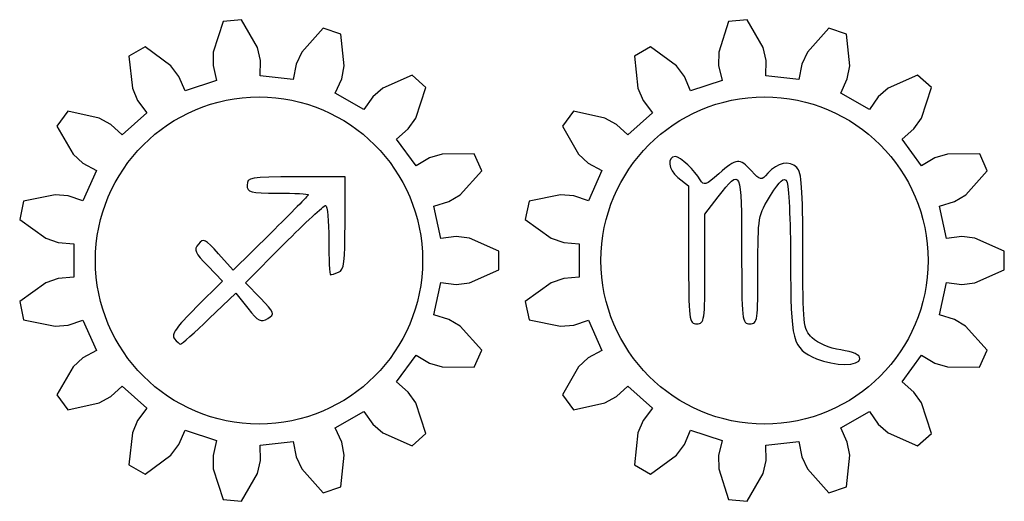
# Model space of a CAD drawing. Header units: millimetres. Extents: x -108 to 163, y -154 to 166.
# Tile 8 of 138: x -55 to -22, y 24 to 40. Entities that reach past the tile are written whole.
import ezdxf

# ---------------------------------------------------------------- set-up
doc = ezdxf.new("R2010")
doc.units = ezdxf.units.MM
doc.header["$MEASUREMENT"] = 0
doc.layers.add('Layer 1', color=7, linetype='Continuous')

msp = doc.modelspace()

# ---------------------------------------------------------------- linework, layer by layer
at = {"layer": 'Layer 1', "color": 12, "lineweight": 25}
for points, knots in [([(-40.9479, 32.9458), (-40.9479, 32.9458), (-40.4286, 33.0082), (-40.4286, 33.0082), (-40.4286, 33.0082), (-39.9878, 32.9537), (-39.9878, 32.9537), (-39.9878, 32.9537), (-38.9997, 32.5184), (-38.9997, 32.5184), (-38.9997, 32.5184), (-38.9998, 31.8917), (-38.9998, 31.8917), (-38.9998, 31.8917), (-39.9879, 31.4564), (-39.9879, 31.4564), (-39.9879, 31.4564), (-40.4286, 31.4019), (-40.4286, 31.4019), (-40.4286, 31.4019), (-40.9479, 31.4643), (-40.9479, 31.4643), (-40.9479, 31.4643), (-41.1794, 30.3752), (-41.1794, 30.3752), (-41.1794, 30.3752), (-40.6797, 30.221), (-40.6797, 30.221), (-40.6797, 30.221), (-40.2992, 29.9919), (-40.2992, 29.9919), (-40.2992, 29.9919), (-39.5735, 29.1923), (-39.5735, 29.1923), (-39.5735, 29.1923), (-39.8284, 28.6198), (-39.8284, 28.6198), (-39.8284, 28.6198), (-40.9082, 28.6241), (-40.9082, 28.6241), (-40.9082, 28.6241), (-41.333, 28.7535), (-41.333, 28.7535), (-41.333, 28.7535), (-41.782, 29.0218), (-41.782, 29.0218), (-41.782, 29.0218), (-42.4365, 28.121), (-42.4365, 28.121), (-42.4365, 28.121), (-42.0426, 27.7768), (-42.0426, 27.7768), (-42.0426, 27.7768), (-41.7882, 27.4128), (-41.7882, 27.4128), (-41.7882, 27.4128), (-41.4505, 26.3872), (-41.4505, 26.3872), (-41.4505, 26.3872), (-41.9162, 25.968), (-41.9162, 25.968), (-41.9162, 25.968), (-42.9009, 26.4109), (-42.9009, 26.4109), (-42.9009, 26.4109), (-43.2364, 26.702), (-43.2364, 26.702), (-43.2364, 26.702), (-43.5374, 27.1296), (-43.5374, 27.1296), (-43.5374, 27.1296), (-44.5017, 26.5729), (-44.5017, 26.5729), (-44.5017, 26.5729), (-44.2819, 26.0984), (-44.2819, 26.0984), (-44.2819, 26.0984), (-44.1976, 25.6624), (-44.1976, 25.6624), (-44.1976, 25.6624), (-44.3062, 24.5881), (-44.3062, 24.5881), (-44.3062, 24.5881), (-44.9022, 24.3945), (-44.9022, 24.3945), (-44.9022, 24.3945), (-45.6215, 25.1997), (-45.6215, 25.1997), (-45.6215, 25.1997), (-45.8096, 25.6021), (-45.8096, 25.6021), (-45.8096, 25.6021), (-45.9107, 26.1152), (-45.9107, 26.1152), (-45.9107, 26.1152), (-47.0181, 25.9988), (-47.0181, 25.9988), (-47.0181, 25.9988), (-47.0103, 25.4759), (-47.0103, 25.4759), (-47.0103, 25.4759), (-47.1106, 25.0432), (-47.1106, 25.0432), (-47.1106, 25.0432), (-47.6468, 24.106), (-47.6468, 24.106), (-47.6468, 24.106), (-48.27, 24.1715), (-48.27, 24.1715), (-48.27, 24.1715), (-48.5997, 25.1997), (-48.5997, 25.1997), (-48.5997, 25.1997), (-48.6078, 25.6438), (-48.6078, 25.6438), (-48.6078, 25.6438), (-48.4915, 26.1536), (-48.4915, 26.1536), (-48.4915, 26.1536), (-49.5504, 26.4977), (-49.5504, 26.4977), (-49.5504, 26.4977), (-49.756, 26.0168), (-49.756, 26.0168), (-49.756, 26.0168), (-50.0236, 25.6624), (-50.0236, 25.6624), (-50.0236, 25.6624), (-50.8947, 25.0243), (-50.8947, 25.0243), (-50.8947, 25.0243), (-51.4374, 25.3376), (-51.4374, 25.3376), (-51.4374, 25.3376), (-51.3203, 26.4109), (-51.3203, 26.4109), (-51.3203, 26.4109), (-51.1471, 26.8199), (-51.1471, 26.8199), (-51.1471, 26.8199), (-50.8334, 27.2384), (-50.8334, 27.2384), (-50.8334, 27.2384), (-51.6609, 27.9835), (-51.6609, 27.9835), (-51.6609, 27.9835), (-52.0443, 27.6277), (-52.0443, 27.6277), (-52.0443, 27.6277), (-52.433, 27.4128), (-52.433, 27.4128), (-52.433, 27.4128), (-53.4883, 27.1841), (-53.4883, 27.1841), (-53.4883, 27.1841), (-53.8566, 27.6911), (-53.8566, 27.6911), (-53.8566, 27.6911), (-53.3131, 28.6241), (-53.3131, 28.6241), (-53.3131, 28.6241), (-52.9885, 28.9273), (-52.9885, 28.9273), (-52.9885, 28.9273), (-52.5317, 29.182), (-52.5317, 29.182), (-52.5317, 29.182), (-52.9846, 30.1992), (-52.9846, 30.1992), (-52.9846, 30.1992), (-53.4796, 30.0302), (-53.4796, 30.0302), (-53.4796, 30.0302), (-53.922, 29.9919), (-53.922, 29.9919), (-53.922, 29.9919), (-54.9791, 30.2122), (-54.9791, 30.2122), (-54.9791, 30.2122), (-55.1094, 30.8252), (-55.1094, 30.8252), (-55.1094, 30.8252), (-54.2333, 31.4564), (-54.2333, 31.4564), (-54.2333, 31.4564), (-53.8135, 31.6014), (-53.8135, 31.6014), (-53.8135, 31.6014), (-53.2926, 31.6483), (-53.2926, 31.6483), (-53.2926, 31.6483), (-53.2926, 32.7618), (-53.2926, 32.7618), (-53.2926, 32.7618), (-53.8135, 32.8087), (-53.8135, 32.8087), (-53.8135, 32.8087), (-54.2333, 32.9537), (-54.2333, 32.9537), (-54.2333, 32.9537), (-55.1093, 33.5849), (-55.1093, 33.5849), (-55.1093, 33.5849), (-54.979, 34.1979), (-54.979, 34.1979), (-54.979, 34.1979), (-53.922, 34.4183), (-53.922, 34.4183), (-53.922, 34.4183), (-53.4795, 34.38), (-53.4795, 34.38), (-53.4795, 34.38), (-52.9846, 34.211), (-52.9846, 34.211), (-52.9846, 34.211), (-52.5317, 35.2282), (-52.5317, 35.2282), (-52.5317, 35.2282), (-52.9885, 35.4829), (-52.9885, 35.4829), (-52.9885, 35.4829), (-53.3131, 35.7861), (-53.3131, 35.7861), (-53.3131, 35.7861), (-53.8566, 36.7191), (-53.8566, 36.7191), (-53.8566, 36.7191), (-53.4883, 37.2261), (-53.4883, 37.2261), (-53.4883, 37.2261), (-52.433, 36.9975), (-52.433, 36.9975), (-52.433, 36.9975), (-52.0443, 36.7825), (-52.0443, 36.7825), (-52.0443, 36.7825), (-51.6609, 36.4268), (-51.6609, 36.4268), (-51.6609, 36.4268), (-50.8334, 37.1719), (-50.8334, 37.1719), (-50.8334, 37.1719), (-51.1471, 37.5904), (-51.1471, 37.5904), (-51.1471, 37.5904), (-51.3203, 37.9994), (-51.3203, 37.9994), (-51.3203, 37.9994), (-51.4374, 39.0728), (-51.4374, 39.0728), (-51.4374, 39.0728), (-50.8947, 39.3861), (-50.8947, 39.3861), (-50.8947, 39.3861), (-50.0237, 38.748), (-50.0237, 38.748), (-50.0237, 38.748), (-49.7561, 38.3935), (-49.7561, 38.3935), (-49.7561, 38.3935), (-49.5505, 37.9126), (-49.5505, 37.9126), (-49.5505, 37.9126), (-48.4915, 38.2567), (-48.4915, 38.2567), (-48.4915, 38.2567), (-48.6079, 38.7666), (-48.6079, 38.7666), (-48.6079, 38.7666), (-48.5997, 39.2107), (-48.5997, 39.2107), (-48.5997, 39.2107), (-48.2701, 40.2389), (-48.2701, 40.2389), (-48.2701, 40.2389), (-47.6469, 40.3044), (-47.6469, 40.3044), (-47.6469, 40.3044), (-47.1107, 39.3672), (-47.1107, 39.3672), (-47.1107, 39.3672), (-47.0104, 38.9345), (-47.0104, 38.9345), (-47.0104, 38.9345), (-47.0182, 38.4115), (-47.0182, 38.4115), (-47.0182, 38.4115), (-45.9108, 38.2951), (-45.9108, 38.2951), (-45.9108, 38.2951), (-45.8097, 38.8083), (-45.8097, 38.8083), (-45.8097, 38.8083), (-45.6216, 39.2107), (-45.6216, 39.2107), (-45.6216, 39.2107), (-44.9023, 40.0159), (-44.9023, 40.0159), (-44.9023, 40.0159), (-44.3063, 39.8223), (-44.3063, 39.8223), (-44.3063, 39.8223), (-44.1976, 38.748), (-44.1976, 38.748), (-44.1976, 38.748), (-44.282, 38.3119), (-44.282, 38.3119), (-44.282, 38.3119), (-44.5018, 37.8373), (-44.5018, 37.8373), (-44.5018, 37.8373), (-43.5375, 37.2806), (-43.5375, 37.2806), (-43.5375, 37.2806), (-43.2364, 37.7083), (-43.2364, 37.7083), (-43.2364, 37.7083), (-42.9009, 37.9994), (-42.9009, 37.9994), (-42.9009, 37.9994), (-41.9162, 38.4424), (-41.9162, 38.4424), (-41.9162, 38.4424), (-41.4505, 38.0231), (-41.4505, 38.0231), (-41.4505, 38.0231), (-41.7882, 36.9975), (-41.7882, 36.9975), (-41.7882, 36.9975), (-42.0426, 36.6334), (-42.0426, 36.6334), (-42.0426, 36.6334), (-42.4364, 36.2893), (-42.4364, 36.2893), (-42.4364, 36.2893), (-41.7819, 35.3885), (-41.7819, 35.3885), (-41.7819, 35.3885), (-41.3329, 35.6567), (-41.3329, 35.6567), (-41.3329, 35.6567), (-40.908, 35.7862), (-40.908, 35.7862), (-40.908, 35.7862), (-39.8283, 35.7904), (-39.8283, 35.7904), (-39.8283, 35.7904), (-39.5734, 35.2179), (-39.5734, 35.2179), (-39.5734, 35.2179), (-40.299, 34.4183), (-40.299, 34.4183), (-40.299, 34.4183), (-40.6795, 34.1892), (-40.6795, 34.1892), (-40.6795, 34.1892), (-41.1793, 34.035), (-41.1793, 34.035), (-41.1793, 34.035), (-40.9479, 32.9458), (-40.9479, 32.9458)], [0, 0, 0, 0, 0.0083333, 0.0083333, 0.0083333, 0.0166667, 0.0166667, 0.0166667, 0.025, 0.025, 0.025, 0.0333333, 0.0333333, 0.0333333, 0.0416667, 0.0416667, 0.0416667, 0.05, 0.05, 0.05, 0.0583333, 0.0583333, 0.0583333, 0.0666667, 0.0666667, 0.0666667, 0.075, 0.075, 0.075, 0.0833333, 0.0833333, 0.0833333, 0.0916667, 0.0916667, 0.0916667, 0.1, 0.1, 0.1, 0.1083333, 0.1083333, 0.1083333, 0.1166667, 0.1166667, 0.1166667, 0.125, 0.125, 0.125, 0.1333333, 0.1333333, 0.1333333, 0.1416667, 0.1416667, 0.1416667, 0.15, 0.15, 0.15, 0.1583333, 0.1583333, 0.1583333, 0.1666667, 0.1666667, 0.1666667, 0.175, 0.175, 0.175, 0.1833333, 0.1833333, 0.1833333, 0.1916667, 0.1916667, 0.1916667, 0.2, 0.2, 0.2, 0.2083333, 0.2083333, 0.2083333, 0.2166667, 0.2166667, 0.2166667, 0.225, 0.225, 0.225, 0.2333333, 0.2333333, 0.2333333, 0.2416667, 0.2416667, 0.2416667, 0.25, 0.25, 0.25, 0.2583333, 0.2583333, 0.2583333, 0.2666667, 0.2666667, 0.2666667, 0.275, 0.275, 0.275, 0.2833333, 0.2833333, 0.2833333, 0.2916667, 0.2916667, 0.2916667, 0.3, 0.3, 0.3, 0.3083333, 0.3083333, 0.3083333, 0.3166667, 0.3166667, 0.3166667, 0.325, 0.325, 0.325, 0.3333333, 0.3333333, 0.3333333, 0.3416667, 0.3416667, 0.3416667, 0.35, 0.35, 0.35, 0.3583333, 0.3583333, 0.3583333, 0.3666667, 0.3666667, 0.3666667, 0.375, 0.375, 0.375, 0.3833333, 0.3833333, 0.3833333, 0.3916667, 0.3916667, 0.3916667, 0.4, 0.4, 0.4, 0.4083333, 0.4083333, 0.4083333, 0.4166667, 0.4166667, 0.4166667, 0.425, 0.425, 0.425, 0.4333333, 0.4333333, 0.4333333, 0.4416667, 0.4416667, 0.4416667, 0.45, 0.45, 0.45, 0.4583333, 0.4583333, 0.4583333, 0.4666667, 0.4666667, 0.4666667, 0.475, 0.475, 0.475, 0.4833333, 0.4833333, 0.4833333, 0.4916667, 0.4916667, 0.4916667, 0.5, 0.5, 0.5, 0.5083333, 0.5083333, 0.5083333, 0.5166667, 0.5166667, 0.5166667, 0.525, 0.525, 0.525, 0.5333333, 0.5333333, 0.5333333, 0.5416667, 0.5416667, 0.5416667, 0.55, 0.55, 0.55, 0.5583333, 0.5583333, 0.5583333, 0.5666667, 0.5666667, 0.5666667, 0.575, 0.575, 0.575, 0.5833333, 0.5833333, 0.5833333, 0.5916667, 0.5916667, 0.5916667, 0.6, 0.6, 0.6, 0.6083333, 0.6083333, 0.6083333, 0.6166667, 0.6166667, 0.6166667, 0.625, 0.625, 0.625, 0.6333333, 0.6333333, 0.6333333, 0.6416667, 0.6416667, 0.6416667, 0.65, 0.65, 0.65, 0.6583333, 0.6583333, 0.6583333, 0.6666667, 0.6666667, 0.6666667, 0.675, 0.675, 0.675, 0.6833333, 0.6833333, 0.6833333, 0.6916667, 0.6916667, 0.6916667, 0.7, 0.7, 0.7, 0.7083333, 0.7083333, 0.7083333, 0.7166667, 0.7166667, 0.7166667, 0.725, 0.725, 0.725, 0.7333333, 0.7333333, 0.7333333, 0.7416667, 0.7416667, 0.7416667, 0.75, 0.75, 0.75, 0.7583333, 0.7583333, 0.7583333, 0.7666667, 0.7666667, 0.7666667, 0.775, 0.775, 0.775, 0.7833333, 0.7833333, 0.7833333, 0.7916667, 0.7916667, 0.7916667, 0.8, 0.8, 0.8, 0.8083333, 0.8083333, 0.8083333, 0.8166667, 0.8166667, 0.8166667, 0.825, 0.825, 0.825, 0.8333333, 0.8333333, 0.8333333, 0.8416667, 0.8416667, 0.8416667, 0.85, 0.85, 0.85, 0.8583333, 0.8583333, 0.8583333, 0.8666667, 0.8666667, 0.8666667, 0.875, 0.875, 0.875, 0.8833333, 0.8833333, 0.8833333, 0.8916667, 0.8916667, 0.8916667, 0.9, 0.9, 0.9, 0.9083333, 0.9083333, 0.9083333, 0.9166667, 0.9166667, 0.9166667, 0.925, 0.925, 0.925, 0.9333333, 0.9333333, 0.9333333, 0.9416667, 0.9416667, 0.9416667, 0.95, 0.95, 0.95, 0.9583333, 0.9583333, 0.9583333, 0.9666667, 0.9666667, 0.9666667, 0.975, 0.975, 0.975, 0.9833333, 0.9833333, 0.9833333, 0.9916667, 0.9916667, 0.9916667, 1, 1, 1, 1]), ([(-23.9479, 32.9458), (-23.9479, 32.9458), (-23.4286, 33.0082), (-23.4286, 33.0082), (-23.4286, 33.0082), (-22.9878, 32.9537), (-22.9878, 32.9537), (-22.9878, 32.9537), (-21.9997, 32.5184), (-21.9997, 32.5184), (-21.9997, 32.5184), (-21.9998, 31.8917), (-21.9998, 31.8917), (-21.9998, 31.8917), (-22.9879, 31.4564), (-22.9879, 31.4564), (-22.9879, 31.4564), (-23.4286, 31.4019), (-23.4286, 31.4019), (-23.4286, 31.4019), (-23.9479, 31.4643), (-23.9479, 31.4643), (-23.9479, 31.4643), (-24.1794, 30.3752), (-24.1794, 30.3752), (-24.1794, 30.3752), (-23.6797, 30.221), (-23.6797, 30.221), (-23.6797, 30.221), (-23.2992, 29.9919), (-23.2992, 29.9919), (-23.2992, 29.9919), (-22.5735, 29.1923), (-22.5735, 29.1923), (-22.5735, 29.1923), (-22.8284, 28.6198), (-22.8284, 28.6198), (-22.8284, 28.6198), (-23.9082, 28.6241), (-23.9082, 28.6241), (-23.9082, 28.6241), (-24.333, 28.7535), (-24.333, 28.7535), (-24.333, 28.7535), (-24.782, 29.0218), (-24.782, 29.0218), (-24.782, 29.0218), (-25.4365, 28.121), (-25.4365, 28.121), (-25.4365, 28.121), (-25.0426, 27.7768), (-25.0426, 27.7768), (-25.0426, 27.7768), (-24.7882, 27.4128), (-24.7882, 27.4128), (-24.7882, 27.4128), (-24.4505, 26.3872), (-24.4505, 26.3872), (-24.4505, 26.3872), (-24.9162, 25.968), (-24.9162, 25.968), (-24.9162, 25.968), (-25.9009, 26.4109), (-25.9009, 26.4109), (-25.9009, 26.4109), (-26.2364, 26.702), (-26.2364, 26.702), (-26.2364, 26.702), (-26.5374, 27.1296), (-26.5374, 27.1296), (-26.5374, 27.1296), (-27.5017, 26.5729), (-27.5017, 26.5729), (-27.5017, 26.5729), (-27.2819, 26.0984), (-27.2819, 26.0984), (-27.2819, 26.0984), (-27.1976, 25.6624), (-27.1976, 25.6624), (-27.1976, 25.6624), (-27.3062, 24.5881), (-27.3062, 24.5881), (-27.3062, 24.5881), (-27.9022, 24.3945), (-27.9022, 24.3945), (-27.9022, 24.3945), (-28.6215, 25.1997), (-28.6215, 25.1997), (-28.6215, 25.1997), (-28.8096, 25.6021), (-28.8096, 25.6021), (-28.8096, 25.6021), (-28.9107, 26.1152), (-28.9107, 26.1152), (-28.9107, 26.1152), (-30.0181, 25.9988), (-30.0181, 25.9988), (-30.0181, 25.9988), (-30.0103, 25.4759), (-30.0103, 25.4759), (-30.0103, 25.4759), (-30.1106, 25.0432), (-30.1106, 25.0432), (-30.1106, 25.0432), (-30.6468, 24.106), (-30.6468, 24.106), (-30.6468, 24.106), (-31.27, 24.1715), (-31.27, 24.1715), (-31.27, 24.1715), (-31.5997, 25.1997), (-31.5997, 25.1997), (-31.5997, 25.1997), (-31.6078, 25.6438), (-31.6078, 25.6438), (-31.6078, 25.6438), (-31.4915, 26.1536), (-31.4915, 26.1536), (-31.4915, 26.1536), (-32.5504, 26.4977), (-32.5504, 26.4977), (-32.5504, 26.4977), (-32.756, 26.0168), (-32.756, 26.0168), (-32.756, 26.0168), (-33.0236, 25.6624), (-33.0236, 25.6624), (-33.0236, 25.6624), (-33.8947, 25.0243), (-33.8947, 25.0243), (-33.8947, 25.0243), (-34.4374, 25.3376), (-34.4374, 25.3376), (-34.4374, 25.3376), (-34.3203, 26.4109), (-34.3203, 26.4109), (-34.3203, 26.4109), (-34.1471, 26.8199), (-34.1471, 26.8199), (-34.1471, 26.8199), (-33.8334, 27.2384), (-33.8334, 27.2384), (-33.8334, 27.2384), (-34.6609, 27.9835), (-34.6609, 27.9835), (-34.6609, 27.9835), (-35.0443, 27.6277), (-35.0443, 27.6277), (-35.0443, 27.6277), (-35.433, 27.4128), (-35.433, 27.4128), (-35.433, 27.4128), (-36.4883, 27.1841), (-36.4883, 27.1841), (-36.4883, 27.1841), (-36.8566, 27.6911), (-36.8566, 27.6911), (-36.8566, 27.6911), (-36.3131, 28.6241), (-36.3131, 28.6241), (-36.3131, 28.6241), (-35.9885, 28.9273), (-35.9885, 28.9273), (-35.9885, 28.9273), (-35.5317, 29.182), (-35.5317, 29.182), (-35.5317, 29.182), (-35.9846, 30.1992), (-35.9846, 30.1992), (-35.9846, 30.1992), (-36.4796, 30.0302), (-36.4796, 30.0302), (-36.4796, 30.0302), (-36.922, 29.9919), (-36.922, 29.9919), (-36.922, 29.9919), (-37.9791, 30.2122), (-37.9791, 30.2122), (-37.9791, 30.2122), (-38.1094, 30.8252), (-38.1094, 30.8252), (-38.1094, 30.8252), (-37.2333, 31.4564), (-37.2333, 31.4564), (-37.2333, 31.4564), (-36.8135, 31.6014), (-36.8135, 31.6014), (-36.8135, 31.6014), (-36.2926, 31.6483), (-36.2926, 31.6483), (-36.2926, 31.6483), (-36.2926, 32.7618), (-36.2926, 32.7618), (-36.2926, 32.7618), (-36.8135, 32.8087), (-36.8135, 32.8087), (-36.8135, 32.8087), (-37.2333, 32.9537), (-37.2333, 32.9537), (-37.2333, 32.9537), (-38.1093, 33.5849), (-38.1093, 33.5849), (-38.1093, 33.5849), (-37.979, 34.1979), (-37.979, 34.1979), (-37.979, 34.1979), (-36.922, 34.4183), (-36.922, 34.4183), (-36.922, 34.4183), (-36.4795, 34.38), (-36.4795, 34.38), (-36.4795, 34.38), (-35.9846, 34.211), (-35.9846, 34.211), (-35.9846, 34.211), (-35.5317, 35.2282), (-35.5317, 35.2282), (-35.5317, 35.2282), (-35.9885, 35.4829), (-35.9885, 35.4829), (-35.9885, 35.4829), (-36.3131, 35.7861), (-36.3131, 35.7861), (-36.3131, 35.7861), (-36.8566, 36.7191), (-36.8566, 36.7191), (-36.8566, 36.7191), (-36.4883, 37.2261), (-36.4883, 37.2261), (-36.4883, 37.2261), (-35.433, 36.9975), (-35.433, 36.9975), (-35.433, 36.9975), (-35.0443, 36.7825), (-35.0443, 36.7825), (-35.0443, 36.7825), (-34.6609, 36.4268), (-34.6609, 36.4268), (-34.6609, 36.4268), (-33.8334, 37.1719), (-33.8334, 37.1719), (-33.8334, 37.1719), (-34.1471, 37.5904), (-34.1471, 37.5904), (-34.1471, 37.5904), (-34.3203, 37.9994), (-34.3203, 37.9994), (-34.3203, 37.9994), (-34.4374, 39.0728), (-34.4374, 39.0728), (-34.4374, 39.0728), (-33.8947, 39.3861), (-33.8947, 39.3861), (-33.8947, 39.3861), (-33.0237, 38.748), (-33.0237, 38.748), (-33.0237, 38.748), (-32.7561, 38.3935), (-32.7561, 38.3935), (-32.7561, 38.3935), (-32.5505, 37.9126), (-32.5505, 37.9126), (-32.5505, 37.9126), (-31.4915, 38.2567), (-31.4915, 38.2567), (-31.4915, 38.2567), (-31.6079, 38.7666), (-31.6079, 38.7666), (-31.6079, 38.7666), (-31.5997, 39.2107), (-31.5997, 39.2107), (-31.5997, 39.2107), (-31.2701, 40.2389), (-31.2701, 40.2389), (-31.2701, 40.2389), (-30.6469, 40.3044), (-30.6469, 40.3044), (-30.6469, 40.3044), (-30.1107, 39.3672), (-30.1107, 39.3672), (-30.1107, 39.3672), (-30.0104, 38.9345), (-30.0104, 38.9345), (-30.0104, 38.9345), (-30.0182, 38.4115), (-30.0182, 38.4115), (-30.0182, 38.4115), (-28.9108, 38.2951), (-28.9108, 38.2951), (-28.9108, 38.2951), (-28.8097, 38.8083), (-28.8097, 38.8083), (-28.8097, 38.8083), (-28.6216, 39.2107), (-28.6216, 39.2107), (-28.6216, 39.2107), (-27.9023, 40.0159), (-27.9023, 40.0159), (-27.9023, 40.0159), (-27.3063, 39.8223), (-27.3063, 39.8223), (-27.3063, 39.8223), (-27.1976, 38.748), (-27.1976, 38.748), (-27.1976, 38.748), (-27.282, 38.3119), (-27.282, 38.3119), (-27.282, 38.3119), (-27.5018, 37.8373), (-27.5018, 37.8373), (-27.5018, 37.8373), (-26.5375, 37.2806), (-26.5375, 37.2806), (-26.5375, 37.2806), (-26.2364, 37.7083), (-26.2364, 37.7083), (-26.2364, 37.7083), (-25.9009, 37.9994), (-25.9009, 37.9994), (-25.9009, 37.9994), (-24.9162, 38.4424), (-24.9162, 38.4424), (-24.9162, 38.4424), (-24.4505, 38.0231), (-24.4505, 38.0231), (-24.4505, 38.0231), (-24.7882, 36.9975), (-24.7882, 36.9975), (-24.7882, 36.9975), (-25.0426, 36.6334), (-25.0426, 36.6334), (-25.0426, 36.6334), (-25.4364, 36.2893), (-25.4364, 36.2893), (-25.4364, 36.2893), (-24.7819, 35.3885), (-24.7819, 35.3885), (-24.7819, 35.3885), (-24.3329, 35.6567), (-24.3329, 35.6567), (-24.3329, 35.6567), (-23.908, 35.7862), (-23.908, 35.7862), (-23.908, 35.7862), (-22.8283, 35.7904), (-22.8283, 35.7904), (-22.8283, 35.7904), (-22.5734, 35.2179), (-22.5734, 35.2179), (-22.5734, 35.2179), (-23.299, 34.4183), (-23.299, 34.4183), (-23.299, 34.4183), (-23.6795, 34.1892), (-23.6795, 34.1892), (-23.6795, 34.1892), (-24.1793, 34.035), (-24.1793, 34.035), (-24.1793, 34.035), (-23.9479, 32.9458), (-23.9479, 32.9458)], [0, 0, 0, 0, 0.0083333, 0.0083333, 0.0083333, 0.0166667, 0.0166667, 0.0166667, 0.025, 0.025, 0.025, 0.0333333, 0.0333333, 0.0333333, 0.0416667, 0.0416667, 0.0416667, 0.05, 0.05, 0.05, 0.0583333, 0.0583333, 0.0583333, 0.0666667, 0.0666667, 0.0666667, 0.075, 0.075, 0.075, 0.0833333, 0.0833333, 0.0833333, 0.0916667, 0.0916667, 0.0916667, 0.1, 0.1, 0.1, 0.1083333, 0.1083333, 0.1083333, 0.1166667, 0.1166667, 0.1166667, 0.125, 0.125, 0.125, 0.1333333, 0.1333333, 0.1333333, 0.1416667, 0.1416667, 0.1416667, 0.15, 0.15, 0.15, 0.1583333, 0.1583333, 0.1583333, 0.1666667, 0.1666667, 0.1666667, 0.175, 0.175, 0.175, 0.1833333, 0.1833333, 0.1833333, 0.1916667, 0.1916667, 0.1916667, 0.2, 0.2, 0.2, 0.2083333, 0.2083333, 0.2083333, 0.2166667, 0.2166667, 0.2166667, 0.225, 0.225, 0.225, 0.2333333, 0.2333333, 0.2333333, 0.2416667, 0.2416667, 0.2416667, 0.25, 0.25, 0.25, 0.2583333, 0.2583333, 0.2583333, 0.2666667, 0.2666667, 0.2666667, 0.275, 0.275, 0.275, 0.2833333, 0.2833333, 0.2833333, 0.2916667, 0.2916667, 0.2916667, 0.3, 0.3, 0.3, 0.3083333, 0.3083333, 0.3083333, 0.3166667, 0.3166667, 0.3166667, 0.325, 0.325, 0.325, 0.3333333, 0.3333333, 0.3333333, 0.3416667, 0.3416667, 0.3416667, 0.35, 0.35, 0.35, 0.3583333, 0.3583333, 0.3583333, 0.3666667, 0.3666667, 0.3666667, 0.375, 0.375, 0.375, 0.3833333, 0.3833333, 0.3833333, 0.3916667, 0.3916667, 0.3916667, 0.4, 0.4, 0.4, 0.4083333, 0.4083333, 0.4083333, 0.4166667, 0.4166667, 0.4166667, 0.425, 0.425, 0.425, 0.4333333, 0.4333333, 0.4333333, 0.4416667, 0.4416667, 0.4416667, 0.45, 0.45, 0.45, 0.4583333, 0.4583333, 0.4583333, 0.4666667, 0.4666667, 0.4666667, 0.475, 0.475, 0.475, 0.4833333, 0.4833333, 0.4833333, 0.4916667, 0.4916667, 0.4916667, 0.5, 0.5, 0.5, 0.5083333, 0.5083333, 0.5083333, 0.5166667, 0.5166667, 0.5166667, 0.525, 0.525, 0.525, 0.5333333, 0.5333333, 0.5333333, 0.5416667, 0.5416667, 0.5416667, 0.55, 0.55, 0.55, 0.5583333, 0.5583333, 0.5583333, 0.5666667, 0.5666667, 0.5666667, 0.575, 0.575, 0.575, 0.5833333, 0.5833333, 0.5833333, 0.5916667, 0.5916667, 0.5916667, 0.6, 0.6, 0.6, 0.6083333, 0.6083333, 0.6083333, 0.6166667, 0.6166667, 0.6166667, 0.625, 0.625, 0.625, 0.6333333, 0.6333333, 0.6333333, 0.6416667, 0.6416667, 0.6416667, 0.65, 0.65, 0.65, 0.6583333, 0.6583333, 0.6583333, 0.6666667, 0.6666667, 0.6666667, 0.675, 0.675, 0.675, 0.6833333, 0.6833333, 0.6833333, 0.6916667, 0.6916667, 0.6916667, 0.7, 0.7, 0.7, 0.7083333, 0.7083333, 0.7083333, 0.7166667, 0.7166667, 0.7166667, 0.725, 0.725, 0.725, 0.7333333, 0.7333333, 0.7333333, 0.7416667, 0.7416667, 0.7416667, 0.75, 0.75, 0.75, 0.7583333, 0.7583333, 0.7583333, 0.7666667, 0.7666667, 0.7666667, 0.775, 0.775, 0.775, 0.7833333, 0.7833333, 0.7833333, 0.7916667, 0.7916667, 0.7916667, 0.8, 0.8, 0.8, 0.8083333, 0.8083333, 0.8083333, 0.8166667, 0.8166667, 0.8166667, 0.825, 0.825, 0.825, 0.8333333, 0.8333333, 0.8333333, 0.8416667, 0.8416667, 0.8416667, 0.85, 0.85, 0.85, 0.8583333, 0.8583333, 0.8583333, 0.8666667, 0.8666667, 0.8666667, 0.875, 0.875, 0.875, 0.8833333, 0.8833333, 0.8833333, 0.8916667, 0.8916667, 0.8916667, 0.9, 0.9, 0.9, 0.9083333, 0.9083333, 0.9083333, 0.9166667, 0.9166667, 0.9166667, 0.925, 0.925, 0.925, 0.9333333, 0.9333333, 0.9333333, 0.9416667, 0.9416667, 0.9416667, 0.95, 0.95, 0.95, 0.9583333, 0.9583333, 0.9583333, 0.9666667, 0.9666667, 0.9666667, 0.975, 0.975, 0.975, 0.9833333, 0.9833333, 0.9833333, 0.9916667, 0.9916667, 0.9916667, 1, 1, 1, 1]), ([(-41.5621, 32.2051), (-41.5621, 35.2427), (-44.0245, 37.7051), (-47.0621, 37.7051), (-50.0997, 37.7051), (-52.5621, 35.2427), (-52.5621, 32.2051), (-52.5621, 29.1675), (-50.0997, 26.7051), (-47.0621, 26.7051), (-44.0245, 26.7051), (-41.5621, 29.1675), (-41.5621, 32.2051)], [0, 0, 0, 0, 0.25, 0.25, 0.25, 0.5, 0.5, 0.5, 0.75, 0.75, 0.75, 1, 1, 1, 1]), ([(-24.5621, 32.2051), (-24.5621, 35.2427), (-27.0245, 37.7051), (-30.0621, 37.7051), (-33.0997, 37.7051), (-35.5621, 35.2427), (-35.5621, 32.2051), (-35.5621, 29.1675), (-33.0997, 26.7051), (-30.0621, 26.7051), (-27.0245, 26.7051), (-24.5621, 29.1675), (-24.5621, 32.2051)], [0, 0, 0, 0, 0.25, 0.25, 0.25, 0.5, 0.5, 0.5, 0.75, 0.75, 0.75, 1, 1, 1, 1])]:
    msp.add_open_spline(points, degree=3, knots=knots, dxfattribs=at)
at = {"layer": 'Layer 1'}
for points, knots in [([(-28.3115, 28.9021), (-29.1312, 29.2589), (-29.1861, 29.4653), (-29.1884, 32.1988), (-29.1896, 33.5588), (-29.246, 34.7591), (-29.3138, 34.8662), (-29.4084, 35.0157), (-29.5355, 34.9059), (-29.8603, 34.3936), (-30.2785, 33.7341), (-30.2836, 33.7046), (-30.2836, 31.9014), (-30.2836, 30.168), (-30.2974, 30.0766), (-30.5579, 30.0766), (-30.8221, 30.0766), (-30.8322, 30.168), (-30.8322, 32.5569), (-30.8322, 35.3069), (-30.8506, 35.3485), (-31.6209, 34.3414), (-31.6209, 34.3414), (-32.0667, 33.7586), (-32.0667, 33.7586), (-32.0667, 33.7586), (-32.0667, 31.9176), (-32.0667, 31.9176), (-32.0667, 30.168), (-32.0803, 30.0766), (-32.341, 30.0766), (-32.6045, 30.0766), (-32.6153, 30.168), (-32.6153, 32.3984), (-32.6153, 32.3984), (-32.6153, 34.7202), (-32.6153, 34.7202), (-32.6153, 34.7202), (-32.9738, 35.0022), (-32.9738, 35.0022), (-33.3044, 35.2623), (-33.3566, 35.7003), (-33.057, 35.7003), (-32.9056, 35.7003), (-32.3927, 35.2197), (-32.2259, 34.9215), (-32.1084, 34.7115), (-32.0429, 34.7326), (-31.5959, 35.1251), (-30.9954, 35.6524), (-30.909, 35.66), (-30.5028, 35.2217), (-30.1939, 34.8884), (-30.1808, 34.8865), (-29.9518, 35.1394), (-29.6289, 35.4962), (-29.2211, 35.5782), (-28.9782, 35.3353), (-28.8128, 35.1699), (-28.7749, 34.6462), (-28.7749, 32.5295), (-28.7749, 29.9925), (-28.7669, 29.919), (-28.4577, 29.6098), (-28.2646, 29.4167), (-27.8889, 29.2548), (-27.4976, 29.1962), (-27.0744, 29.1327), (-26.8547, 29.0323), (-26.8547, 28.9024), (-26.8547, 28.646), (-27.7228, 28.6459), (-28.3116, 28.9022), (-28.3116, 28.9022), (-28.3115, 28.9021), (-28.3115, 28.9021)], [0, 0, 0, 0, 0.04, 0.04, 0.04, 0.08, 0.08, 0.08, 0.12, 0.12, 0.12, 0.16, 0.16, 0.16, 0.2, 0.2, 0.2, 0.24, 0.24, 0.24, 0.28, 0.28, 0.28, 0.32, 0.32, 0.32, 0.36, 0.36, 0.36, 0.4, 0.4, 0.4, 0.44, 0.44, 0.44, 0.48, 0.48, 0.48, 0.52, 0.52, 0.52, 0.56, 0.56, 0.56, 0.6, 0.6, 0.6, 0.64, 0.64, 0.64, 0.68, 0.68, 0.68, 0.72, 0.72, 0.72, 0.76, 0.76, 0.76, 0.8, 0.8, 0.8, 0.84, 0.84, 0.84, 0.88, 0.88, 0.88, 0.92, 0.92, 0.92, 0.96, 0.96, 0.96, 1, 1, 1, 1]), ([(-49.9077, 29.5732), (-50.0225, 29.7115), (-49.852, 29.9564), (-49.171, 30.6313), (-49.171, 30.6313), (-48.285, 31.5095), (-48.285, 31.5095), (-48.285, 31.5095), (-48.786, 32.0226), (-48.786, 32.0226), (-49.2209, 32.468), (-49.2626, 32.5651), (-49.1019, 32.7588), (-48.9354, 32.9594), (-48.8672, 32.9266), (-48.424, 32.432), (-48.424, 32.432), (-47.9313, 31.8821), (-47.9313, 31.8821), (-47.9313, 31.8821), (-46.6671, 33.1261), (-46.6671, 33.1261), (-45.9718, 33.8103), (-45.4029, 34.3922), (-45.4029, 34.4191), (-45.4029, 34.4462), (-45.8658, 34.4682), (-46.4316, 34.4682), (-47.3689, 34.4682), (-47.4603, 34.4926), (-47.4603, 34.7425), (-47.4603, 35.0016), (-47.3689, 35.0168), (-45.8144, 35.0168), (-45.8144, 35.0168), (-44.1684, 35.0168), (-44.1684, 35.0168), (-44.1684, 35.0168), (-44.1684, 33.4541), (-44.1684, 33.4541), (-44.1684, 32.1557), (-44.2051, 31.8773), (-44.3854, 31.8082), (-44.5047, 31.7625), (-44.6282, 31.725), (-44.6597, 31.725), (-44.6913, 31.725), (-44.7171, 32.2496), (-44.7171, 32.8909), (-44.7171, 33.5321), (-44.7646, 34.0568), (-44.8227, 34.0568), (-44.8808, 34.0568), (-45.5113, 33.4713), (-46.224, 32.7557), (-46.224, 32.7557), (-47.5197, 31.4546), (-47.5197, 31.4546), (-47.5197, 31.4546), (-47.0127, 30.9354), (-47.0127, 30.9354), (-46.533, 30.4441), (-46.5198, 30.4073), (-46.7678, 30.2525), (-46.9957, 30.1102), (-47.0832, 30.1552), (-47.4383, 30.5979), (-47.4383, 30.5979), (-47.8467, 31.107), (-47.8467, 31.107), (-47.8467, 31.107), (-48.7389, 30.2502), (-48.7389, 30.2502), (-49.2296, 29.779), (-49.6598, 29.3934), (-49.6948, 29.3934), (-49.7298, 29.3934), (-49.8257, 29.4744), (-49.9078, 29.5734), (-49.9078, 29.5734), (-49.9077, 29.5732), (-49.9077, 29.5732)], [0, 0, 0, 0, 0.037037, 0.037037, 0.037037, 0.0740741, 0.0740741, 0.0740741, 0.1111111, 0.1111111, 0.1111111, 0.1481481, 0.1481481, 0.1481481, 0.1851852, 0.1851852, 0.1851852, 0.2222222, 0.2222222, 0.2222222, 0.2592593, 0.2592593, 0.2592593, 0.2962963, 0.2962963, 0.2962963, 0.3333333, 0.3333333, 0.3333333, 0.3703704, 0.3703704, 0.3703704, 0.4074074, 0.4074074, 0.4074074, 0.4444444, 0.4444444, 0.4444444, 0.4814815, 0.4814815, 0.4814815, 0.5185185, 0.5185185, 0.5185185, 0.5555556, 0.5555556, 0.5555556, 0.5925926, 0.5925926, 0.5925926, 0.6296296, 0.6296296, 0.6296296, 0.6666667, 0.6666667, 0.6666667, 0.7037037, 0.7037037, 0.7037037, 0.7407407, 0.7407407, 0.7407407, 0.7777778, 0.7777778, 0.7777778, 0.8148148, 0.8148148, 0.8148148, 0.8518519, 0.8518519, 0.8518519, 0.8888889, 0.8888889, 0.8888889, 0.9259259, 0.9259259, 0.9259259, 0.962963, 0.962963, 0.962963, 1, 1, 1, 1])]:
    msp.add_open_spline(points, degree=3, knots=knots, dxfattribs=at)

doc.saveas('drawing.dxf')
